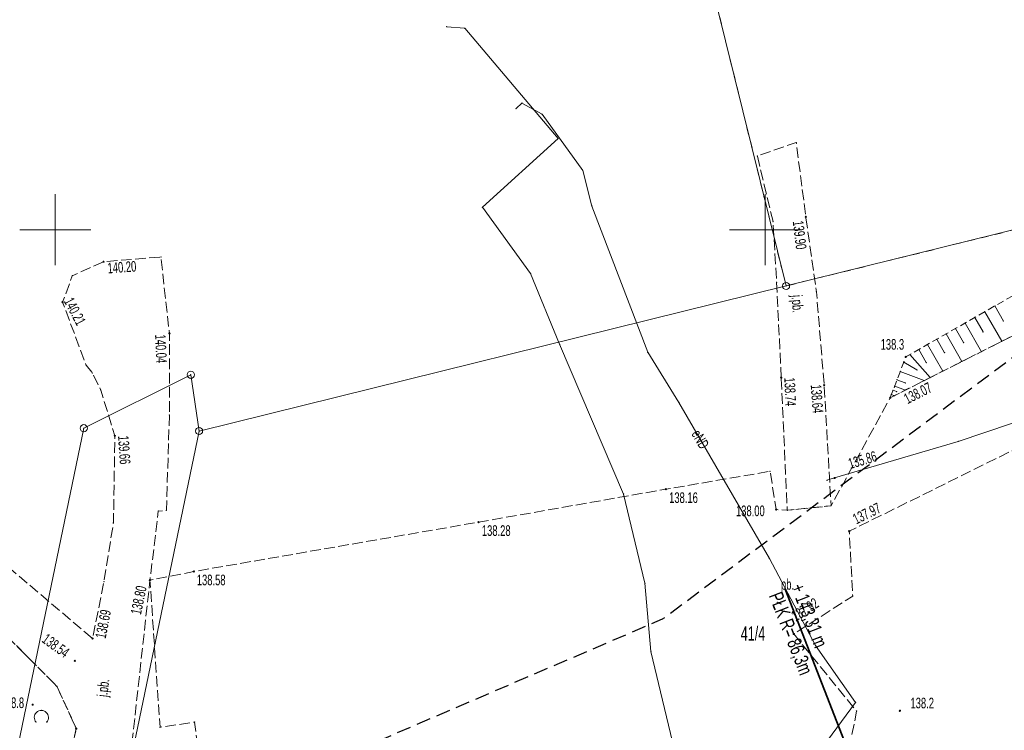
# Model space of a CAD drawing. Extents: x 6456700 to 6518119, y 5963420 to 5980059.
# Tile 79 of 256: x 6511966 to 6512036, y 5964314 to 5964364. Entities that reach past the tile are written whole.
import ezdxf
from ezdxf.enums import TextEntityAlignment as Align

# ---------------------------------------------------------------- set-up
doc = ezdxf.new("R2010")
doc.units = 0
doc.header["$MEASUREMENT"] = 0
for name, pattern in [('L_0_03', [1, 0.5, -0.5]), ('L_0_04', [1.5, 1, -0.5]), ('L_0_52', [1, 0.75, -0.25]), ('L_0_5A', [0.75, 0.5, -0.25])]:
    doc.linetypes.add(name, pattern=pattern)
doc.layers.get('0').update_dxf_attribs({"color": 2, "linetype": 'CONTINUOUS', "lineweight": 5})
for name, color, linetype, lineweight in [('000_Inne__niezydentyfikowane_', 7, 'CONTINUOUS', 18), ('18mm Kreska ciągła', 7, 'CONTINUOUS', 18), ('202_punkt_graniczny', 7, 'CONTINUOUS', 18), ('211_numer_dzialki_ewidencyjnej', 7, 'CONTINUOUS', 18), ('218_kontur_uzytku_gruntowego', 96, 'L_0_03', 18), ('219_dzialka_ewidencyjna', 7, 'CONTINUOUS', 18), ('35mm Ciągła', 7, 'CONTINUOUS', 35), ('50mm Kreska ciągła', 7, 'CONTINUOUS', 50), ('9mm Kreska ciągła', 252, 'CONTINUOUS', 9), ('jezdnia', 7, 'CONTINUOUS', 18), ('jezdnia_Atr17', 7, 'CONTINUOUS', 18), ('obszar_utwardzony', 7, 'CONTINUOUS', 18), ('obszar_utwardzony_Atr17', 7, 'CONTINUOUS', 18), ('pikieta_naturalna', 7, 'CONTINUOUS', 18), ('pikieta_naturalna_Atr2', 7, 'CONTINUOUS', 18), ('pikieta_sztuczna', 7, 'CONTINUOUS', 18), ('pikieta_sztuczna_Atr2', 7, 'CONTINUOUS', 18), ('przewod_elektroenergetyczny_podziemny', 7, 'CONTINUOUS', 18), ('przewod_elektroenergetyczny_podziemny_Atr1', 7, 'CONTINUOUS', 18), ('przewod_kanalizacyjny', 7, 'CONTINUOUS', 18), ('rzedna', 7, 'CONTINUOUS', 18), ('rzedna_Atr2', 7, 'CONTINUOUS', 18), ('siatka_krzyrzy', 7, 'CONTINUOUS', 18), ('skarpa_nieumocniona', 7, 'CONTINUOUS', 18), ('zadrzewienie__zakrzewienie', 7, 'CONTINUOUS', 18), ('Zakres', 7, 'CONTINUOUS', 18)]:
    doc.layers.add(name, color=color, linetype=linetype, lineweight=lineweight)
doc.styles.get("Standard").update_dxf_attribs({"font": 'txt', "width": 0.75})
doc.styles.add('Znaczniki', font='GOTHIC.TTF', dxfattribs={"width": 0.7})

# ---------------------------------------------------------------- blocks, each defined once
blk = doc.blocks.new('mdcp_nowa')
at = {"layer": 'pikieta_naturalna', "linetype": 'Continuous', "lineweight": 18, "true_color": 0x000000}
for points in [[(6494759.91, 5980790.995, 1), (6494759.91, 5980791.085, 1)], [(6494698.41, 5980766.495, 1), (6494698.41, 5980766.585, 1)], [(6494759.5, 5980766.065, 1), (6494759.5, 5980766.155, 1)]]:
    blk.add_hatch(color=18, dxfattribs=at).paths.add_polyline_path(points)
at = {"layer": 'pikieta_sztuczna', "linetype": 'Continuous', "lineweight": 18, "true_color": 0x000000}
for points in [[(6494752.87, 5980800.875, 1), (6494752.87, 5980800.965, 1)], [(6494703.4, 5980797.705, 1), (6494703.4, 5980797.795, 1)], [(6494700.52, 5980794.855, 1), (6494700.52, 5980794.945, 1)], [(6494708.04, 5980792.655, 1), (6494708.04, 5980792.745, 1)], [(6494751.14, 5980789.535, 1), (6494751.14, 5980789.625, 1)], [(6494754.16, 5980789.005, 1), (6494754.16, 5980789.095, 1)], [(6494758.81, 5980788.115, 1), (6494758.81, 5980788.205, 1)], [(6494704.2, 5980785.425, 1), (6494704.2, 5980785.515, 1)], [(6494743.01, 5980781.675, 1), (6494743.01, 5980781.765, 1)], [(6494750.78, 5980780.235, 1), (6494750.78, 5980780.325, 1)], [(6494729.82, 5980779.355, 1), (6494729.82, 5980779.445, 1)], [(6494755.93, 5980778.715, 1), (6494755.93, 5980778.805, 1)], [(6494709.75, 5980775.875, 1), (6494709.75, 5980775.965, 1)], [(6494706.67, 5980775.275, 1), (6494706.67, 5980775.365, 1)], [(6494752.02, 5980771.475, 1), (6494752.02, 5980771.565, 1)], [(6494702.63, 5980771.155, 1), (6494702.63, 5980771.245, 1)], [(6494701.38, 5980769.585, 1), (6494701.38, 5980769.675, 1)], [(6494701.48, 5980764.805, 1), (6494701.48, 5980764.895, 1)]]:
    blk.add_hatch(color=18, dxfattribs=at).paths.add_polyline_path(points)
at = {"layer": 'rzedna', "linetype": 'Continuous', "lineweight": 18, "true_color": 0x994c00}
blk.add_hatch(color=34, dxfattribs=at).paths.add_polyline_path([(6494754.9, 5980782.465, 1), (6494754.9, 5980782.555, 1)])
at = {"layer": '000_Inne__niezydentyfikowane_', "linetype": 'Continuous', "lineweight": 18, "flags": 128}
for points in [[(6494766.19, 5980794.63), (6494766.79, 5980793.57)], [(6494764.77, 5980793.82), (6494765.36, 5980792.8)], [(6494765.47, 5980794.22), (6494766.67, 5980792.14)], [(6494764.09, 5980793.43), (6494765.24, 5980791.41)], [(6494762.75, 5980792.66), (6494763.86, 5980790.72)], [(6494763.41, 5980793.04), (6494763.98, 5980792.05)], [(6494761.45, 5980791.92), (6494762.53, 5980790.04)], [(6494762.09, 5980792.29), (6494762.64, 5980791.33)], [(6494760.2, 5980791.21), (6494761.62, 5980789.58)], [(6494760.82, 5980791.56), (6494761.35, 5980790.64)], [(6494759.77, 5980790.68), (6494760.69, 5980790.13)], [(6494759.52, 5980790.02), (6494761.2, 5980789.37)], [(6494759.13, 5980788.99), (6494759.88, 5980788.7)], [(6494759.29, 5980789.43), (6494759.87, 5980789.21)], [(6494758.9, 5980788.4), (6494759.12, 5980788.31)], [(6494759.01, 5980788.69), (6494759.26, 5980788.6)]]:
    blk.add_lwpolyline(points, dxfattribs=at)
at = {"layer": '000_Inne__niezydentyfikowane_'}
for p in [(6494766.19, 5980794.63), (6494764.77, 5980793.82), (6494765.47, 5980794.22), (6494764.09, 5980793.43), (6494766.79, 5980793.57), (6494762.75, 5980792.66), (6494763.41, 5980793.04), (6494765.36, 5980792.8), (6494761.45, 5980791.92), (6494762.09, 5980792.29), (6494763.98, 5980792.05), (6494766.67, 5980792.14), (6494760.2, 5980791.21), (6494760.82, 5980791.56), (6494762.64, 5980791.33), (6494765.24, 5980791.41), (6494759.77, 5980790.68), (6494761.35, 5980790.64), (6494763.86, 5980790.72), (6494759.52, 5980790.02), (6494760.69, 5980790.13), (6494762.53, 5980790.04), (6494759.13, 5980788.99), (6494759.29, 5980789.43), (6494759.87, 5980789.21), (6494761.2, 5980789.37), (6494761.62, 5980789.58), (6494758.9, 5980788.4), (6494759.01, 5980788.69), (6494759.12, 5980788.31), (6494759.26, 5980788.6), (6494759.88, 5980788.7)]:
    blk.add_point(p, dxfattribs=at)
at = {"layer": '202_punkt_graniczny', "color": 7, "linetype": 'Continuous', "lineweight": 18}
for centre in [(6494751.48, 5980796.04), (6494709.55, 5980789.78), (6494702.01, 5980786.02), (6494710.13, 5980785.82)]:
    blk.add_circle(centre, 0.25, dxfattribs=at)
at = {"layer": '202_punkt_graniczny'}
for p in [(6494751.48, 5980796.04), (6494709.55, 5980789.78), (6494702.01, 5980786.02), (6494710.13, 5980785.82)]:
    blk.add_point(p, dxfattribs=at)
at = {"layer": '218_kontur_uzytku_gruntowego', "lineweight": 18, "flags": 128}
for points in [[(6494751.48, 5980796.04), (6494745.99, 5980818.27)], [(6494777.37, 5980802.43), (6494751.48, 5980796.04)]]:
    blk.add_lwpolyline(points, dxfattribs=at)
at = {"layer": '218_kontur_uzytku_gruntowego'}
blk.add_point((6494751.48, 5980796.04), dxfattribs=at)
blk.add_point((6494751.48, 5980796.04), dxfattribs=at)
blk.add_point((6494751.48, 5980796.04), dxfattribs=at)
blk.add_point((6494751.48, 5980796.04), dxfattribs=at)
at = {"layer": '219_dzialka_ewidencyjna', "color": 3, "linetype": 'Continuous', "lineweight": 18, "flags": 128}
for points in [[(6494745.99, 5980818.27), (6494751.48, 5980796.04)], [(6494751.48, 5980796.04), (6494777.37, 5980802.43)], [(6494710.13, 5980785.82), (6494751.48, 5980796.04)], [(6494702.01, 5980786.02), (6494709.55, 5980789.78)], [(6494710.13, 5980785.82), (6494709.55, 5980789.78)], [(6494692.76, 5980741.47), (6494702.01, 5980786.02)], [(6494700.58, 5980739.78), (6494710.13, 5980785.82)]]:
    blk.add_lwpolyline(points, dxfattribs=at)
at = {"layer": '219_dzialka_ewidencyjna', "color": 3}
for p in [(6494751.48, 5980796.04), (6494751.48, 5980796.04), (6494751.48, 5980796.04), (6494709.55, 5980789.78), (6494709.55, 5980789.78), (6494702.01, 5980786.02), (6494702.01, 5980786.02), (6494710.13, 5980785.82), (6494710.13, 5980785.82), (6494710.13, 5980785.82)]:
    blk.add_point(p, dxfattribs=at)
at = {"layer": 'jezdnia', "color": 7, "linetype": 'L_0_52', "lineweight": 18, "flags": 128}
for points in [[(6494751.14, 5980789.58), (6494750.81, 5980796.29), (6494750.56, 5980800.57), (6494749.45, 5980805.2), (6494752.19, 5980806.14), (6494752.87, 5980800.92), (6494753.62, 5980795.63), (6494754.16, 5980789.05), (6494754.65, 5980780.55), (6494751.56, 5980780.24)], [(6494694.33, 5980737.21), (6494697.75, 5980750.11), (6494700, 5980758.36), (6494701.48, 5980764.85), (6494700.12, 5980767.83), (6494692.53, 5980775.44), (6494686.97, 5980780.14), (6494689.2, 5980782.6), (6494694.47, 5980778.12), (6494702.63, 5980771.2), (6494703.43, 5980775.2), (6494704.1, 5980779.37), (6494704.2, 5980785.47), (6494703.21, 5980788.7), (6494702.62, 5980789.91), (6494702.17, 5980790.46), (6494700.52, 5980794.9), (6494701.2, 5980796.76), (6494703.4, 5980797.75), (6494707.44, 5980798.08), (6494708.04, 5980792.7), (6494708.04, 5980786.95), (6494707.83, 5980780.22), (6494707.26, 5980780.18), (6494706.67, 5980775.32), (6494705.3, 5980762.89), (6494703.98, 5980749.21), (6494702.36, 5980742.63), (6494699.03, 5980743.51), (6494697.22, 5980736.54)]]:
    blk.add_lwpolyline(points, close=True, dxfattribs=at)
at = {"layer": 'jezdnia'}
for p in [(6494752.19, 5980806.14), (6494749.45, 5980805.2), (6494752.87, 5980800.92), (6494750.56, 5980800.57), (6494707.44, 5980798.08), (6494703.4, 5980797.75), (6494701.2, 5980796.76), (6494750.81, 5980796.29), (6494753.62, 5980795.63), (6494700.52, 5980794.9), (6494708.04, 5980792.7), (6494702.17, 5980790.46), (6494702.62, 5980789.91), (6494751.14, 5980789.58), (6494754.16, 5980789.05), (6494703.21, 5980788.7), (6494708.04, 5980786.95), (6494704.2, 5980785.47), (6494707.26, 5980780.18), (6494707.83, 5980780.22), (6494751.56, 5980780.24), (6494754.65, 5980780.55), (6494704.1, 5980779.37), (6494703.43, 5980775.2), (6494706.67, 5980775.32), (6494702.63, 5980771.2), (6494700.12, 5980767.83), (6494701.48, 5980764.85)]:
    blk.add_point(p, dxfattribs=at)
at = {"layer": 'obszar_utwardzony', "color": 7, "linetype": 'L_0_52', "lineweight": 18, "flags": 128}
blk.add_lwpolyline([(6494797.41, 5980794.72), (6494794.5, 5980797.46), (6494788.92, 5980791.49), (6494783.32, 5980787.57), (6494780.17, 5980790.76), (6494755.93, 5980778.76), (6494756.17, 5980774.19), (6494752.02, 5980771.52), (6494756.45, 5980766.09), (6494755.55, 5980761.61), (6494743.98, 5980759.59), (6494744.97, 5980752.92), (6494714.35, 5980747.66), (6494708.39, 5980746.17), (6494708.19, 5980746.85), (6494704.41, 5980746.08), (6494703.98, 5980749.21), (6494705.3, 5980762.89), (6494707.86, 5980761.49), (6494710.29, 5980761.83), (6494709.81, 5980765.31), (6494707.38, 5980764.95), (6494706.67, 5980775.32), (6494709.75, 5980775.92), (6494729.82, 5980779.4), (6494743.01, 5980781.72), (6494750.35, 5980782.98), (6494750.78, 5980780.28), (6494751.56, 5980780.24), (6494754.65, 5980780.55), (6494758.81, 5980788.16), (6494779.4, 5980798.58), (6494792.12, 5980810.16), (6494795.03, 5980809.78), (6494797.89, 5980806.82), (6494801.13, 5980803.36), (6494803.79, 5980802.02)], close=True, dxfattribs=at)
at = {"layer": 'obszar_utwardzony'}
for p in [(6494758.81, 5980788.16), (6494750.35, 5980782.98), (6494743.01, 5980781.72), (6494750.78, 5980780.28), (6494751.56, 5980780.24), (6494754.65, 5980780.55), (6494729.82, 5980779.4), (6494755.93, 5980778.76), (6494709.75, 5980775.92), (6494706.67, 5980775.32), (6494756.17, 5980774.19), (6494752.02, 5980771.52), (6494756.45, 5980766.09), (6494707.38, 5980764.95), (6494709.81, 5980765.31)]:
    blk.add_point(p, dxfattribs=at)
at = {"layer": 'pikieta_naturalna', "color": 7, "linetype": 'Continuous', "lineweight": 18}
for centre in [(6494759.91, 5980791.04), (6494698.41, 5980766.54), (6494759.5, 5980766.11)]:
    blk.add_circle(centre, 0.045, dxfattribs=at)
at = {"layer": 'pikieta_naturalna'}
for p in [(6494759.91, 5980791.04), (6494698.41, 5980766.54), (6494759.5, 5980766.11)]:
    blk.add_point(p, dxfattribs=at)
at = {"layer": 'pikieta_sztuczna', "color": 7, "linetype": 'Continuous', "lineweight": 18}
for centre in [(6494752.87, 5980800.92), (6494703.4, 5980797.75), (6494700.52, 5980794.9), (6494708.04, 5980792.7), (6494751.14, 5980789.58), (6494754.16, 5980789.05), (6494758.81, 5980788.16), (6494704.2, 5980785.47), (6494743.01, 5980781.72), (6494750.78, 5980780.28), (6494729.82, 5980779.4), (6494755.93, 5980778.76), (6494709.75, 5980775.92), (6494706.67, 5980775.32), (6494752.02, 5980771.52), (6494702.63, 5980771.2), (6494701.38, 5980769.63), (6494701.48, 5980764.85)]:
    blk.add_circle(centre, 0.045, dxfattribs=at)
at = {"layer": 'pikieta_sztuczna'}
for p in [(6494752.87, 5980800.92), (6494703.4, 5980797.75), (6494700.52, 5980794.9), (6494708.04, 5980792.7), (6494751.14, 5980789.58), (6494754.16, 5980789.05), (6494758.81, 5980788.16), (6494704.2, 5980785.47), (6494743.01, 5980781.72), (6494750.78, 5980780.28), (6494729.82, 5980779.4), (6494755.93, 5980778.76), (6494709.75, 5980775.92), (6494706.67, 5980775.32), (6494702.63, 5980771.2), (6494752.02, 5980771.52), (6494701.38, 5980769.63), (6494701.48, 5980764.85)]:
    blk.add_point(p, dxfattribs=at)
at = {"layer": 'przewod_elektroenergetyczny_podziemny', "color": 1, "linetype": 'Continuous', "lineweight": 18, "flags": 128}
for points in [[(6494703.82, 5980734.68), (6494704.48, 5980734.92), (6494704.97, 5980736.04), (6494704.02, 5980748.77), (6494706.67, 5980754.77), (6494724.78, 5980758.13), (6494744.01, 5980761.66), (6494741.96, 5980770.29), (6494741.54, 5980775.09), (6494740.03, 5980781.38), (6494735.52, 5980791.93), (6494733.48, 5980796.91), (6494730.09, 5980801.58), (6494735.42, 5980806.44), (6494728.84, 5980814.2), (6494727.57, 5980814.3)], [(6494752.54, 5980761.41), (6494753.75, 5980763.13), (6494756.37, 5980766.7), (6494753.56, 5980770.71), (6494750.31, 5980776.83), (6494743.93, 5980787.84), (6494741.74, 5980791.37), (6494737.8, 5980801.67), (6494737.16, 5980804.18), (6494734.29, 5980808.14), (6494732.87, 5980808.92), (6494732.46, 5980808.54)]]:
    blk.add_lwpolyline(points, dxfattribs=at)
at = {"layer": 'przewod_elektroenergetyczny_podziemny'}
for p in [(6494727.57, 5980814.3), (6494728.84, 5980814.2), (6494732.46, 5980808.54), (6494732.87, 5980808.92), (6494734.29, 5980808.14), (6494735.42, 5980806.44), (6494737.16, 5980804.18), (6494730.09, 5980801.58), (6494737.8, 5980801.67), (6494733.48, 5980796.91), (6494735.52, 5980791.93), (6494741.74, 5980791.37), (6494743.93, 5980787.84), (6494740.03, 5980781.38), (6494750.31, 5980776.83), (6494741.54, 5980775.09), (6494741.96, 5980770.29), (6494753.56, 5980770.71), (6494756.37, 5980766.7)]:
    blk.add_point(p, dxfattribs=at)
at = {"layer": 'przewod_kanalizacyjny', "color": 34, "linetype": 'Continuous', "lineweight": 18, "flags": 128}
blk.add_lwpolyline([(6494754.36, 5980782.35), (6494754.9, 5980782.51), (6494763.61, 5980785.09), (6494784.34, 5980792.09), (6494784.81, 5980792.25), (6494785.26, 5980792.46), (6494790.77, 5980794.97), (6494798.54, 5980798.74), (6494799.26, 5980799.09)], dxfattribs=at)
at = {"layer": 'przewod_kanalizacyjny'}
for p in [(6494763.61, 5980785.09), (6494754.36, 5980782.35), (6494754.9, 5980782.51)]:
    blk.add_point(p, dxfattribs=at)
at = {"layer": 'rzedna', "color": 34, "linetype": 'Continuous', "lineweight": 18}
blk.add_circle((6494754.9, 5980782.51), 0.045, dxfattribs=at)
at = {"layer": 'rzedna'}
blk.add_point((6494754.9, 5980782.51), dxfattribs=at)
at = {"layer": 'siatka_krzyrzy', "linetype": 'Continuous', "lineweight": 18, "flags": 128}
for points in [[(6494700, 5980797.5), (6494700, 5980802.5)], [(6494750, 5980797.5), (6494750, 5980802.5)], [(6494697.5, 5980800), (6494702.5, 5980800)], [(6494747.5, 5980800), (6494752.5, 5980800)]]:
    blk.add_lwpolyline(points, dxfattribs=at)
at = {"layer": 'skarpa_nieumocniona', "color": 7, "linetype": 'L_0_5A', "lineweight": 18, "flags": 128}
blk.add_lwpolyline([(6494774.07, 5980799.14), (6494779.92, 5980801.79), (6494792.57, 5980813.53), (6494796.95, 5980812.86), (6494802.04, 5980805.78), (6494801.13, 5980803.36), (6494797.89, 5980806.82), (6494795.03, 5980809.78), (6494792.12, 5980810.16), (6494779.4, 5980798.58), (6494758.81, 5980788.16), (6494759.91, 5980791.04)], close=True, dxfattribs=at)
at = {"layer": 'skarpa_nieumocniona'}
for p in [(6494759.91, 5980791.04), (6494759.91, 5980791.04), (6494758.81, 5980788.16), (6494758.81, 5980788.16)]:
    blk.add_point(p, dxfattribs=at)
at = {"layer": 'zadrzewienie__zakrzewienie', "color": 7, "linetype": 'L_0_5A', "lineweight": 18, "flags": 128}
blk.add_lwpolyline([(6494684.42, 5980704.69), (6494678.47, 5980697.54), (6494675.98, 5980699.27), (6494678.86, 5980733.21), (6494685.99, 5980775.19), (6494686.97, 5980780.14), (6494692.53, 5980775.44), (6494700.12, 5980767.83), (6494701.48, 5980764.85), (6494700, 5980758.36), (6494697.75, 5980750.11), (6494695.81, 5980745.72), (6494692.38, 5980738.41), (6494691.98, 5980732.87)], close=True, dxfattribs=at)
at = {"layer": 'zadrzewienie__zakrzewienie', "color": 7, "linetype": 'Continuous', "lineweight": 18}
blk.add_arc((6494699.024, 5980765.637), 0.5, 318.85, 221.162, dxfattribs=at)
at = {"layer": 'zadrzewienie__zakrzewienie'}
for p in [(6494700.12, 5980767.83), (6494699.024, 5980766.137), (6494698.648, 5980765.308), (6494699.4, 5980765.308), (6494701.48, 5980764.85)]:
    blk.add_point(p, dxfattribs=at)
at = {"layer": 'Zakres', "linetype": 'L_0_04', "lineweight": 25, "flags": 128}
blk.add_lwpolyline([(6495113.77, 5985050.22), (6495121.12, 5984877.07), (6495125.76, 5984757.87), (6495129.89, 5984649.81), (6495141.08, 5984611.3), (6495145.77, 5984544.53), (6495147.36, 5984487.27), (6495157.22, 5984392.07), (6495162.95, 5984387.45), (6495180.24, 5984384.16), (6495229.5, 5984386.61), (6495251.65, 5984373.41), (6495258.77, 5984357.12), (6495255.44, 5984330.44), (6495250.77, 5984304.39), (6495252.21, 5984282.78), (6495255.46, 5984256.45), (6495254.94, 5984238.25), (6495266.4, 5984211), (6495277.24, 5984182.33), (6495294.2, 5984133.19), (6495300.94, 5984095.37), (6495313.24, 5984037.69), (6495317.44, 5983978.18), (6495300.35, 5983922.18), (6495282.35, 5983883.38), (6495266.21, 5983862.23), (6495242.03, 5983839.67), (6495211.11, 5983816.86), (6495158.26, 5983772.66), (6495130.6, 5983651.16), (6495116.31, 5983543.43), (6495129.51, 5983346.73), (6495134.58, 5983264.71), (6495139.64, 5983186.97), (6495193.25, 5983077.94), (6495199.2, 5983041.97), (6495206.23, 5983026), (6495208.96, 5983004.88), (6495202.27, 5982979.48), (6495202.42, 5982950.13), (6495209.35, 5982897.38), (6495215.97, 5982850.34), (6495228.6, 5982809.97), (6495226.85, 5982778.82), (6495225.04, 5982750.56), (6495220.26, 5982723.37), (6495226.54, 5982679.97), (6495206.06, 5982669.48), (6495192.68, 5982657.71), (6495184.57, 5982648.65), (6495174.78, 5982624.58), (6495164.23, 5982604.61), (6495150.7, 5982588.3), (6495137.69, 5982582.43), (6495118.26, 5982573.75), (6495100.35, 5982558.42), (6495090.36, 5982544.99), (6495075.87, 5982519.06), (6495060.83, 5982499.68), (6495049.41, 5982485.49), (6495035.07, 5982459.7), (6495006.7, 5982406.64), (6494980.89, 5982351.84), (6494944.35, 5982293.29), (6494925.72, 5982250.11), (6494905.2, 5982190.37), (6494898.43, 5982153.5), (6494879.51, 5982063.89), (6494864.14, 5981992.66), (6494816.93, 5981768.61), (6494777.79, 5981577.7), (6494739.84, 5981394.72), (6494718.65, 5981297.89), (6494716.45, 5981237.31), (6494738.62, 5981208.21), (6494776.48, 5981173.06), (6494817.16, 5981137.44), (6494847.63, 5981109.8), (6494877.39, 5981077.08), (6494912.75, 5981030.55), (6494916.06, 5981014.71), (6494903.86, 5980957.01), (6494916.13, 5980953.51), (6494892.32, 5980927.59), (6494850.7, 5980858.8), (6494806.81, 5980779.89), (6494785.1, 5980753.49), (6494715.22, 5980723.29), (6494679.96, 5980686.78), (6494651.35, 5980651.29), (6494549.14, 5980683.24), (6494511.84, 5980659.66), (6494443.61, 5980630.33), (6494428.78, 5980598.6), (6494431.58, 5980579.46), (6494420.56, 5980549.76), (6494416.45, 5980528.2), (6494403.86, 5980507.16), (6494388.89, 5980482.96), (6494365.32, 5980407.99), (6494335.67, 5980315.15), (6494332.29, 5980297.41), (6494335.1, 5980278.18), (6494347.25, 5980254.84), (6494336.79, 5980250.09), (6494300.04, 5980271.34), (6494320.8, 5980301.43), (6494336.81, 5980349.17), (6494344.85, 5980380.92), (6494360.85, 5980437.13), (6494374.18, 5980476.38), (6494386.14, 5980498.84), (6494403.02, 5980528.52), (6494411.33, 5980563.19), (6494420.84, 5980586.25), (6494420.25, 5980601.11), (6494434.95, 5980635.94), (6494446.75, 5980644.99), (6494465.77, 5980647.27), (6494513.02, 5980669.46), (6494507.85, 5980679.68), (6494547.89, 5980705.83), (6494570.06, 5980691.34), (6494636.17, 5980669.05), (6494706.14, 5980756.86), (6494742.78, 5980772.58), (6494798.53, 5980814.27), (6494826.12, 5980867.97), (6494849.57, 5980908.6), (6494845.35, 5980942.01), (6494853.94, 5980970.83), (6494891.08, 5980960.54), (6494890.11, 5980965.73), (6494903.94, 5981025.69), (6494869.98, 5981070.3), (6494770.97, 5981160.58), (6494728.18, 5981200.64), (6494706.13, 5981229.56), (6494707.94, 5981299.75), (6494728.84, 5981398.1), (6494767.06, 5981580.19), (6494806.17, 5981770.55), (6494854.36, 5981994.76), (6494869.73, 5982065.97), (6494888.61, 5982155.44), (6494891.67, 5982173.95), (6494895.82, 5982197.45), (6494916.38, 5982253.72), (6494935.47, 5982297.95), (6494954.97, 5982331.67), (6494972.09, 5982356.64), (6494997.76, 5982411.14), (6495026.29, 5982464.48), (6495041.09, 5982491.09), (6495052.99, 5982505.88), (6495067.51, 5982524.6), (6495081.94, 5982550.43), (6495092.99, 5982565.28), (6495112.86, 5982582.29), (6495133.59, 5982591.55), (6495144.48, 5982596.46), (6495155.87, 5982610.19), (6495165.7, 5982628.8), (6495175.96, 5982654.03), (6495185.62, 5982664.83), (6495200.4, 5982677.82), (6495212.49, 5982688.04), (6495209.64, 5982723.43), (6495215.22, 5982750.57), (6495216.87, 5982779.54), (6495218.31, 5982809.31), (6495206.86, 5982847.92), (6495199.44, 5982894.74), (6495192.11, 5982948.71), (6495190.16, 5982979.24), (6495183.47, 5983075.16), (6495129.79, 5983184.34), (6495124.6, 5983264.07), (6495119.53, 5983346.09), (6495106.27, 5983543.75), (6495120.74, 5983652.9), (6495148.75, 5983779.42), (6495204.15, 5983826.04), (6495273.41, 5983889.36), (6495288.53, 5983927.42), (6495300.83, 5983964.69), (6495303.91, 5983980.14), (6495301.32, 5984039.55), (6495291.1, 5984093.63), (6495284.5, 5984130.67), (6495267.84, 5984178.93), (6495257.12, 5984207.3), (6495244.96, 5984236.19), (6495244.79, 5984255.42), (6495242.25, 5984281.97), (6495240.71, 5984304.95), (6495245.55, 5984331.94), (6495248.51, 5984355.64), (6495243.77, 5984366.47), (6495226.98, 5984376.47), (6495179.54, 5984374.12), (6495158.61, 5984378.09), (6495147.7, 5984386.91), (6495137.38, 5984486.61), (6495135.78, 5984544.04), (6495131.18, 5984609.54), (6495119.95, 5984648.2), (6495115.76, 5984757.49), (6495111.12, 5984876.67), (6495103.73, 5985050.93), (6495109.36, 5985081.73), (6495120.41, 5985085.88)], close=True, dxfattribs=at)
at = {"layer": 'Zakres'}
blk.add_point((6494742.78, 5980772.58), dxfattribs=at)
at = {"layer": '211_numer_dzialki_ewidencyjnej', "color": 7, "lineweight": 20, "width": 0.66}
blk.add_text('41/4', height=1, dxfattribs=at).set_placement((6494748.29, 5980772.06), align=Align.TOP_LEFT)
at = {"layer": 'jezdnia_Atr17', "color": 7, "lineweight": 15, "width": 0.66}
for rotation, p in [(274.3, (6494752.607, 5980795.436)), (83.7, (6494702.925, 5980767.142))]:
    blk.add_text('j.pb.', height=0.75, rotation=rotation, dxfattribs=at).set_placement(p, align=Align.TOP_LEFT)
at = {"layer": 'obszar_utwardzony_Atr17', "color": 7, "lineweight": 15, "width": 0.66}
blk.add_text('pb.', height=0.75, dxfattribs=at).set_placement((6494751.12, 5980775.39), align=Align.TOP_LEFT)
at = {"layer": 'pikieta_naturalna_Atr2', "color": 7, "lineweight": 15, "width": 0.66}
for s, p in [('138.3', (6494758.14, 5980792.3)), ('138.8', (6494696.15, 5980767.05)), ('138.2', (6494760.24, 5980767.03))]:
    blk.add_text(s, height=0.75, dxfattribs=at).set_placement(p, align=Align.TOP_LEFT)
at = {"layer": 'pikieta_sztuczna_Atr2', "color": 7, "lineweight": 15, "width": 0.66}
for s, rotation, p in [('139.90', 276.9, (6494752.69, 5980800.68)), ('140.20', 3.9, (6494703.66, 5980797.67)), ('140.21', 297.8, (6494701.25, 5980795.32)), ('140.04', 272.5, (6494707.78, 5980792.64)), ('138.74', 272.5, (6494752.1, 5980789.61)), ('138.64', 274, (6494753.96, 5980789.12)), ('138.07', 26.8, (6494759.69, 5980788.37)), ('139.66', 273.8, (6494705.17, 5980785.52)), ('137.97', 26.3, (6494756.09, 5980779.9)), ('138.80', 78.3, (6494705.3, 5980772.99)), ('137.92', 32.8, (6494751.75, 5980773.01)), ('138.69', 78.8, (6494702.81, 5980771.3)), ('138.54', 324, (6494699.44, 5980771.6))]:
    blk.add_text(s, height=0.75, rotation=rotation, dxfattribs=at).set_placement(p, align=Align.TOP_LEFT)
for s, p in [('138.16', (6494743.24, 5980781.5)), ('138.00', (6494747.95, 5980780.57)), ('138.28', (6494730.05, 5980779.18)), ('138.58', (6494709.97, 5980775.7))]:
    blk.add_text(s, height=0.75, dxfattribs=at).set_placement(p, align=Align.TOP_LEFT)
at = {"layer": 'przewod_elektroenergetyczny_podziemny_Atr1', "color": 1, "lineweight": 15, "width": 0.66}
blk.add_text('eND', height=0.75, rotation=300.1, dxfattribs=at).set_placement((6494745.434, 5980785.998), align=Align.TOP_LEFT)
at = {"layer": 'rzedna_Atr2', "color": 34, "lineweight": 15, "width": 0.66}
blk.add_text('135.86', height=0.75, rotation=16.5, dxfattribs=at).set_placement((6494755.787, 5980783.859), align=Align.TOP_LEFT)

msp = doc.modelspace()

# ---------------------------------------------------------------- block references
at = {"linetype": 'ByBlock'}
msp.add_blockref('mdcp_nowa', (17268.786, -16450.998), dxfattribs=at)

# ---------------------------------------------------------------- next in the draw order: hatches: boundary and pattern name
at = {"layer": '9mm Kreska ciągła'}
h = msp.add_hatch(dxfattribs=at)
h.set_pattern_fill('ANSI37', color=256, scale=4)
h.set_pattern_definition([(45, (6511919.29713, 5964205.80313), (-0.3535534, 0.3535534), []), (135, (6511919.29713, 5964205.80313), (-0.3535534, -0.3535534), [])])
edge = h.paths.add_edge_path()
edge.add_arc((6512161.116, 5964484.823), 3, 319.19731, 391.43138, ccw=False)
edge.add_arc((6512302.768, 5964368.68), 180.179, 140.67516, 150.2278)
edge.add_line((6512146.371, 5964458.149), (6512072.706, 5964329.641))
edge.add_arc((6511998.482, 5964375.659), 87.332, 292.18388, 328.20144, ccw=False)
edge.add_line((6512031.457, 5964294.792), (6512001.751, 5964283.857))
edge.add_arc((6512036.294, 5964190.013), 100, 110.20793, 142.70539)
edge.add_line((6511956.741, 5964250.604), (6511951.132, 5964243.24))
edge.add_line((6511951.132, 5964243.24), (6511943.519, 5964233.244))
edge.add_line((6511943.519, 5964233.244), (6511923.471, 5964207.866))
edge.add_arc((6511919.53, 5964210.598), 4.795, 267.2117, 325.26625, ccw=False)
edge.add_line((6511919.297, 5964205.809), (6511941.938, 5964234.47))
edge.add_line((6511941.938, 5964234.47), (6511949.542, 5964244.453))
edge.add_line((6511949.542, 5964244.453), (6511955.15, 5964251.816))
edge.add_arc((6512036.294, 5964190.013), 102, 470.20793, 502.70539, ccw=False)
edge.add_line((6512001.06, 5964285.734), (6512030.734, 5964296.657))
edge.add_arc((6511998.482, 5964375.659), 85.332, -67.79309, -31.82159)
edge.add_line((6512070.989, 5964330.666), (6512144.636, 5964459.143))
edge.add_arc((6512306.004, 5964366.643), 186, 499.92494, 510.17738, ccw=False)

# ---------------------------------------------------------------- next in the draw order: linework, layer by layer
at = {"layer": '18mm Kreska ciągła', "color": 4, "ltscale": 0.1}
msp.add_lwpolyline([(6512164.077, 5964485.309, 0.043996), (6512145.503, 5964458.646), (6512071.847, 5964330.153, -0.158361), (6512031.096, 5964295.724), (6512001.406, 5964284.796, 0.142755), (6511955.945, 5964251.21), (6511950.337, 5964243.847), (6511942.729, 5964233.857), (6511920.677, 5964205.942)], format="xyb", dxfattribs=at)
at = {"layer": '35mm Ciągła'}
msp.add_line((6512031.096, 5964295.724), (6512020.192, 5964323.679), dxfattribs=at)
at = {"layer": '35mm Ciągła', "color": 6, "ltscale": 0.1}
msp.add_lwpolyline([(6512163.676, 5964486.388, 0.044765), (6512144.636, 5964459.143), (6512070.989, 5964330.666, -0.158257), (6512030.734, 5964296.657), (6512001.06, 5964285.734, 0.142755), (6511955.15, 5964251.816), (6511949.542, 5964244.453), (6511941.938, 5964234.47), (6511919.297, 5964205.809)], format="xyb", dxfattribs=at)
at = {"layer": '50mm Kreska ciągła', "color": 5, "ltscale": 0.1}
msp.add_lwpolyline([(6512163.387, 5964482.863, 0.041705), (6512146.371, 5964458.149), (6512072.706, 5964329.641, -0.158463), (6512031.457, 5964294.792), (6512001.751, 5964283.857, 0.142755), (6511956.741, 5964250.604), (6511951.132, 5964243.24), (6511943.519, 5964233.244), (6511923.101, 5964207.397)], format="xyb", dxfattribs=at)

# ---------------------------------------------------------------- next in the draw order: texts
at = {"layer": '18mm Kreska ciągła', "insert": (6512020.192, 5964323.679), "char_height": 1, "attachment_point": 4, "rotation": 291.30778, "style": 'Znaczniki'}
msp.add_mtext('+ 143,31 m\\PPŁK R= 86,3m', dxfattribs=at)

doc.saveas('drawing.dxf')
